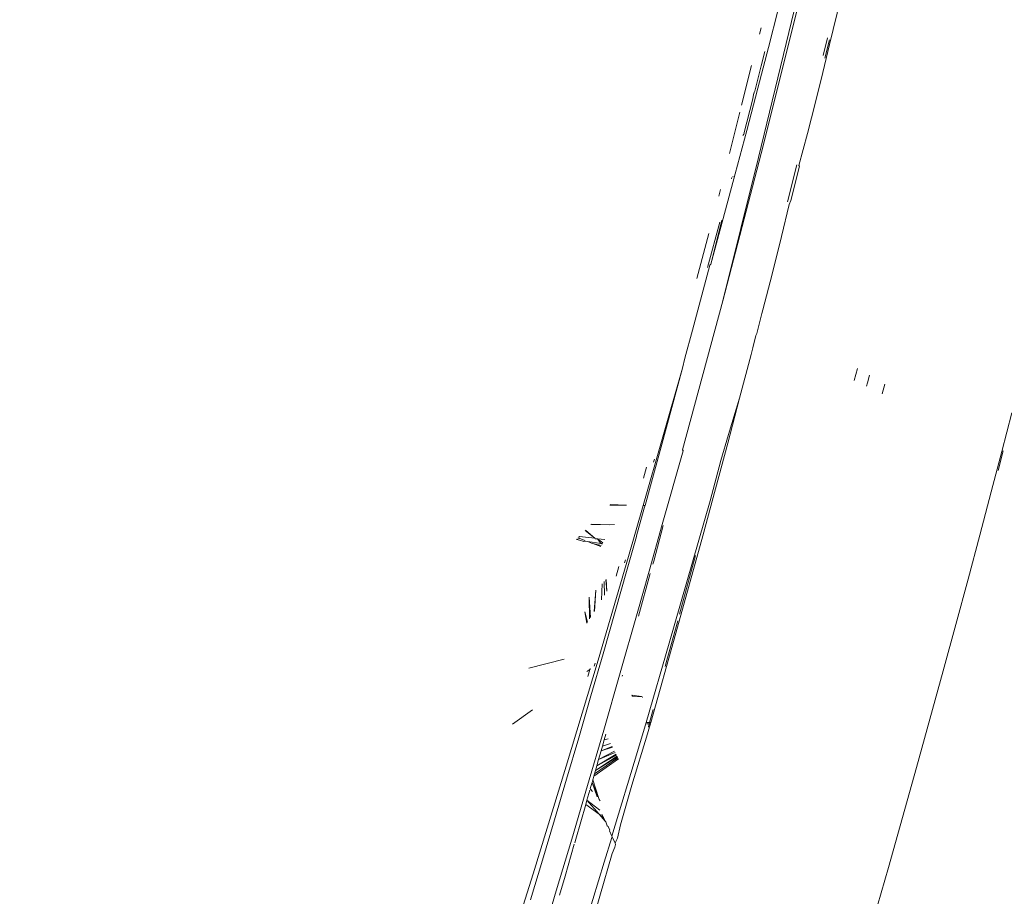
# Model space of a CAD drawing. Header units: millimetres. Extents: x 504675 to 860349, y -23215 to 63575.
# Tile 94 of 177: x 592442 to 592495, y 32767 to 32815. Entities that reach past the tile are written whole.
import ezdxf
from ezdxf import colors
from ezdxf.entities.mleader import LeaderData, LeaderLine
from ezdxf.math import Vec2, Vec3

# ---------------------------------------------------------------- set-up
doc = ezdxf.new("R2010")
doc.units = ezdxf.units.MM
doc.header["$LTSCALE"] = 10
doc.header["$PDMODE"] = 35
doc.header["$PDSIZE"] = -1000
doc.linetypes.add('LEVEL-F-OVERALL LAYOUT$0$HIDDEN', pattern=[0.375, 0.25, -0.125])
doc.layers.get('0').update_dxf_attribs({"linetype": 'CONTINUOUS'})
doc.layers.get('Defpoints').update_dxf_attribs({"color": 253, "linetype": 'CONTINUOUS'})
for name, color, linetype, lineweight in [('ARCH', 8, 'CONTINUOUS', 0), ('DIM', 8, 'CONTINUOUS', 15), ('furniture', 8, 'CONTINUOUS', 5), ('LEVEL - C OVERALL LAYOUT$0$A-EQPM', 8, 'CONTINUOUS', 5), ('level-C-ELEVATION-$0$I-ANNO-TEXT', 8, 'CONTINUOUS', 18)]:
    doc.layers.add(name, color=color, linetype=linetype, lineweight=lineweight)
doc.layers.add('LEVEL-F-OVERALL LAYOUT$0$DASH1L', color=8, linetype='LEVEL-F-OVERALL LAYOUT$0$HIDDEN')
doc.styles.add('level-C-ELEVATION-$0$KGD - Note', font='romans.shx', dxfattribs={"width": 0.7, "height": 2})
doc.styles.get("Standard").update_dxf_attribs({"font": 'verdana.ttf'})
doc.dimstyles.new('LBF 50', dxfattribs={"dimscale": 25, "dimtxt": 1.75, "dimasz": 1.75, "dimexe": 1, "dimexo": 1, "dimgap": 1, "dimtad": 1, "dimdec": 0, "dimrnd": 5, "dimzin": 12, "dimdsep": 46, "dimtxsty": 'Standard', "dimblk": 'CLOSEDBLANK', "dimcen": 0, "dimclrd": 256, "dimclre": 256, "dimclrt": 256, "dimadec": 0, "dimazin": 3, "dimtfac": 1, "dimtdec": 0, "dimtofl": 0, "dimtmove": 0, "dimatfit": 3, "dimldrblk": 'CLOSEDBLANK', "dimfxl": 0.18, "dimtolj": 1, "dimtzin": 0, "dimlwd": -1, "dimlwe": -1, "dimarcsym": 0})

# ---------------------------------------------------------------- blocks, each defined once
blk = doc.blocks.new('LEVEL - C OVERALL LAYOUT$0$Column Cladding - Column Cladding- 1200mm-V38-LEVEL C - PART PLAN 20')
at = {"layer": 'LEVEL - C OVERALL LAYOUT$0$A-EQPM', "color": 253, "lineweight": 5}
for radius, start, end in [(755, 270, 90), (746, 180, 360), (731, 180, 0)]:
    blk.add_arc((0, 0), radius, start, end, dxfattribs=at)
blk = doc.blocks.new('ARCH')
at = {"layer": 'LEVEL-F-OVERALL LAYOUT$0$DASH1L'}
h = blk.add_hatch(dxfattribs=at)
h.set_pattern_fill('ANGLE', color=8, scale=10, angle=352.0664)
h.set_pattern_definition([(352.0664444, (-404119.055, 373340.98), (9.6410197, 69.1814516), [50.8, -19.05]), (82.0664444, (-404119.055, 373340.98), (-69.1814516, 9.6410197), [50.8, -19.05])])
edge = h.paths.add_edge_path(flags=16)
edge.add_line((572074.712, 35847.062), (602196.904, 29528.217))
edge.add_line((602196.904, 29528.217), (599472.63, 39352.005))
edge.add_arc((597545.364, 38817.547), 2000, 15.499436, 89.998351)
edge.add_line((597545.422, 40817.547), (573256.113, 40817.547))
edge.add_arc((576210.344, 22394.182), 18658.72, 99.1099624, 106.6903327)
edge.add_line((570851.58, 40266.829), (572074.712, 35847.062))
h.paths.add_polyline_path([(583373.777, 40815.973), (583374.097, 40875.042), (586424.097, 40859.112), (586423.937, 40815.973)], flags=16)
h.paths.add_polyline_path([(600840.891, 34605.132), (600792.778, 34591.523), (599497.965, 39260.646), (599546.078, 39274.255)])
h.paths.add_polyline_path([(587210.4, 32671.778), (587194.965, 32598.383), (582692.955, 33542.787), (582708.389, 33616.182)])
edge = h.paths.add_edge_path()
edge.add_line((572071.73, 35387.893), (601863.317, 29138.4))
edge.add_arc((601986.5, 29725.619), 600, 258.152638, 375.499436)
edge.add_line((602564.68, 29885.956), (599906.265, 39472.258))
edge.add_arc((597545.364, 38817.547), 2450, 15.499436, 89.998351)
edge.add_line((597545.435, 41267.547), (573220.478, 41267.547))
edge.add_arc((576210.344, 22394.182), 19108.72, 99.0018321, 106.2358191)
edge.add_arc((571035.465, 40164.758), 600, 106.235819, 195.468967)
edge.add_line((570457.2, 40004.728), (571616.648, 35815.082))
edge.add_arc((572194.913, 35975.111), 600, 195.468967, 258.152638)
h.paths.add_polyline_path([(587210.4, 32671.778), (587195.409, 32600.494), (587195.432, 32600.49)])
at = {"layer": 'furniture'}
for p, q in [((592481.521, 32807.238), (592484.156, 32818.139)), ((592485.356, 32813.33), (592486.031, 32816.11)), ((592483.633, 32815.272), (592481.666, 32807.461)), ((592482.587, 32815.222), (592482.056, 32813.165)), ((592481.576, 32813.88), (592481.665, 32814.231)), ((592485.017, 32812.745), (592485.245, 32813.686)), ((592485.101, 32812.592), (592485.343, 32813.59)), ((592481.488, 32810.987), (592482.056, 32813.165)), ((592481.664, 32812.177), (592481.857, 32812.952)), ((592485.356, 32813.33), (592484.985, 32811.815)), ((592480.611, 32810.054), (592481.152, 32812.198)), ((592481.319, 32810.808), (592481.664, 32812.177)), ((592484.985, 32811.815), (592484.59, 32810.217)), ((592481.488, 32810.987), (592480.887, 32808.703)), ((592481.276, 32810.703), (592481.302, 32810.737)), ((592481.319, 32810.808), (592481.298, 32810.785)), ((592480.758, 32808.593), (592481.197, 32810.323)), ((592481.197, 32810.323), (592481.276, 32810.703)), ((592484.59, 32810.217), (592484.172, 32808.534)), ((592479.954, 32807.448), (592480.518, 32809.685)), ((592480.887, 32808.703), (592480.263, 32806.357)), ((592480.734, 32808.497), (592480.681, 32808.425)), ((592480.734, 32808.497), (592480.746, 32808.545)), ((592480.746, 32808.545), (592480.758, 32808.593)), ((592484.172, 32808.534), (592483.697, 32806.812)), ((592481.666, 32807.461), (592479.595, 32799.51)), ((592479.595, 32799.51), (592481.521, 32807.238)), ((592483.088, 32804.86), (592483.583, 32806.849)), ((592483.73, 32806.767), (592483.263, 32804.915)), ((592483.697, 32806.812), (592483.73, 32806.767)), ((592480.263, 32806.357), (592479.618, 32803.954)), ((592480.084, 32806.167), (592480.062, 32806.085)), ((592480.141, 32806.192), (592480.153, 32806.241)), ((592479.378, 32805.165), (592479.466, 32805.515)), ((592483.173, 32804.705), (592483.263, 32804.915)), ((592483.173, 32804.705), (592482.771, 32802.978)), ((592479.618, 32803.954), (592478.951, 32801.494)), ((592478.951, 32801.494), (592479.541, 32803.872)), ((592479.433, 32803.759), (592478.77, 32801.304)), ((592478.205, 32800.713), (592478.847, 32803.142)), ((592482.771, 32802.978), (592482.252, 32800.955)), ((592478.897, 32801.437), (592477.97, 32797.934)), ((592478.897, 32801.437), (592478.951, 32801.494)), ((592482.252, 32800.955), (592481.756, 32799.035)), ((592479.595, 32799.51), (592477.434, 32791.479)), ((592481.711, 32798.84), (592481.431, 32797.757)), ((592481.756, 32799.035), (592481.711, 32798.84)), ((592477.554, 32796.422), (592477.97, 32797.934)), ((592481.38, 32797.65), (592481.222, 32796.986)), ((592481.431, 32797.757), (592481.38, 32797.65)), ((592481.222, 32796.986), (592481.126, 32796.619)), ((592477.427, 32795.882), (592477.554, 32796.422)), ((592480.506, 32794.265), (592481.126, 32796.619)), ((592475.304, 32788.485), (592477.427, 32795.882)), ((592476.279, 32791.655), (592477.427, 32795.882)), ((592486.86, 32795.874), (592486.688, 32795.226)), ((592487.504, 32795.503), (592487.395, 32795.1)), ((592487.395, 32795.1), (592487.344, 32794.91)), ((592488.328, 32795.029), (592488.188, 32794.504)), ((592480.506, 32794.265), (592479.864, 32791.852)), ((592480.506, 32794.265), (592479.91, 32792.31)), ((592495.173, 32793.482), (592494.634, 32791.399)), ((592479.91, 32792.31), (592479.492, 32790.914)), ((592475.697, 32789.542), (592476.279, 32791.655)), ((592479.864, 32791.852), (592479.199, 32789.379)), ((592477.455, 32791.44), (592476.324, 32787.456)), ((592477.434, 32791.479), (592477.455, 32791.44)), ((592477.455, 32791.44), (592477.463, 32791.471)), ((592494.065, 32789.222), (592494.634, 32791.399)), ((592494.436, 32790.366), (592494.717, 32791.429)), ((592475.908, 32790.99), (592475.861, 32790.821)), ((592478.917, 32788.741), (592479.492, 32790.914)), ((592475.323, 32789.962), (592475.484, 32790.551)), ((592475.404, 32788.484), (592475.697, 32789.542)), ((592479.199, 32789.379), (592478.514, 32786.854)), ((592494.065, 32789.222), (592493.451, 32786.895)), ((592474.406, 32788.498), (592473.511, 32788.511)), ((592473.531, 32788.532), (592474.406, 32788.498)), ((592475.304, 32788.485), (592474.511, 32785.728)), ((592475.404, 32788.484), (592475.304, 32788.485)), ((592475.364, 32788.341), (592475.393, 32788.446)), ((592475.393, 32788.446), (592475.404, 32788.484)), ((592476.713, 32781.071), (592478.917, 32788.741)), ((592474.947, 32786.846), (592475.364, 32788.341)), ((592473.51, 32787.439), (592472.492, 32787.458)), ((592473.51, 32787.439), (592472.513, 32787.48)), ((592473.755, 32787.458), (592473.51, 32787.439)), ((592475.622, 32784.942), (592476.324, 32787.456)), ((592475.874, 32785.49), (592476.382, 32787.403)), ((592472.694, 32786.716), (592472.178, 32787.133)), ((592472.205, 32787.161), (592472.694, 32786.716)), ((592478.514, 32786.854), (592477.069, 32781.613)), ((592493.451, 32786.895), (592492.817, 32784.512)), ((592471.881, 32786.618), (592471.706, 32786.645)), ((592471.881, 32786.618), (592471.725, 32786.665)), ((592471.776, 32786.717), (592471.945, 32786.681)), ((592471.795, 32786.737), (592471.945, 32786.681)), ((592471.872, 32786.817), (592471.834, 32786.777)), ((592471.872, 32786.817), (592472.694, 32786.716)), ((592472.099, 32786.553), (592471.881, 32786.618)), ((592471.945, 32786.681), (592472.154, 32786.602)), ((592472.186, 32786.572), (592472.099, 32786.553)), ((592472.154, 32786.602), (592472.186, 32786.572)), ((592472.186, 32786.572), (592472.323, 32786.551)), ((592473.031, 32786.443), (592472.323, 32786.551)), ((592472.513, 32786.456), (592472.323, 32786.551)), ((592472.592, 32786.438), (592472.513, 32786.456)), ((592473.049, 32786.331), (592472.592, 32786.438)), ((592473.017, 32786.279), (592472.592, 32786.438)), ((592472.719, 32786.696), (592472.694, 32786.716)), ((592472.847, 32786.684), (592472.719, 32786.696)), ((592473.247, 32786.647), (592472.847, 32786.684)), ((592472.847, 32786.684), (592473.136, 32786.469)), ((592473.031, 32786.443), (592472.847, 32786.684)), ((592473.112, 32786.431), (592473.031, 32786.443)), ((592473.09, 32786.396), (592473.031, 32786.443)), ((592474.939, 32786.817), (592474.444, 32785.054)), ((592474.939, 32786.817), (592474.947, 32786.846)), ((592474.511, 32785.728), (592472.871, 32780.149)), ((592474.35, 32785.562), (592474.3, 32785.392)), ((592475.828, 32785.324), (592475.874, 32785.49)), ((592477.272, 32782.637), (592478.128, 32785.786)), ((592473.798, 32782.772), (592474.444, 32785.054)), ((592473.853, 32784.677), (592474.001, 32785.204)), ((592475.622, 32784.942), (592474.981, 32782.67)), ((592475.059, 32782.524), (592475.691, 32784.824)), ((592473.05, 32783.393), (592473.094, 32784.271)), ((592473.217, 32783.659), (592473.211, 32784.391)), ((592473.349, 32783.871), (592473.299, 32784.481)), ((592473.319, 32784.502), (592473.349, 32783.871)), ((592492.817, 32784.512), (592492.159, 32782.066)), ((592472.749, 32783.916), (592472.66, 32782.769)), ((592472.675, 32782.793), (592472.749, 32783.916)), ((592472.461, 32782.453), (592472.391, 32783.548)), ((592472.391, 32783.548), (592472.417, 32782.382)), ((592472.303, 32782.2), (592472.161, 32782.756)), ((592472.161, 32782.756), (592472.268, 32782.144)), ((592473.147, 32780.494), (592473.798, 32782.772)), ((592474.981, 32782.67), (592474.071, 32779.475)), ((592476.589, 32780.154), (592477.172, 32782.27)), ((592477.069, 32781.613), (592475.712, 32776.794)), ((592492.159, 32782.066), (592491.482, 32779.574)), ((592476.713, 32781.071), (592475.473, 32776.785)), ((592472.492, 32778.226), (592473.147, 32780.494)), ((592469.139, 32779.714), (592471.05, 32780.197)), ((592472.871, 32780.149), (592471.157, 32774.443)), ((592472.715, 32779.989), (592472.665, 32779.819)), ((592476.495, 32779.814), (592476.589, 32780.154)), ((592472.431, 32779.645), (592472.27, 32779.533)), ((592472.325, 32779.277), (592472.431, 32779.645)), ((592472.431, 32779.645), (592472.451, 32779.709)), ((592472.442, 32779.673), (592472.431, 32779.645)), ((592472.442, 32779.673), (592472.451, 32779.709)), ((592474.071, 32779.475), (592473.179, 32776.383)), ((592491.482, 32779.574), (592490.047, 32774.372)), ((592474.168, 32779.29), (592474.184, 32779.349)), ((592471.836, 32775.972), (592472.492, 32778.226)), ((592474.702, 32778.265), (592475.224, 32778.194)), ((592474.702, 32778.265), (592474.727, 32778.217)), ((592474.727, 32778.217), (592475.244, 32778.172)), ((592475.244, 32778.172), (592475.278, 32778.134)), ((592469.346, 32777.474), (592468.255, 32776.706)), ((592475.848, 32777.49), (592475.652, 32776.792)), ((592475.473, 32776.785), (592474.996, 32775.224)), ((592475.652, 32776.792), (592475.473, 32776.785)), ((592475.634, 32776.725), (592475.652, 32776.792)), ((592475.712, 32776.794), (592475.652, 32776.792)), ((592475.712, 32776.794), (592475.692, 32776.725)), ((592473.179, 32776.383), (592472.306, 32773.392)), ((592475.505, 32776.724), (592475.634, 32776.725)), ((592475.646, 32776.561), (592475.538, 32776.178)), ((592475.588, 32776.564), (592475.634, 32776.725)), ((592475.646, 32776.561), (592475.588, 32776.564)), ((592475.634, 32776.725), (592475.692, 32776.725)), ((592475.692, 32776.725), (592475.646, 32776.561)), ((592471.181, 32773.741), (592471.836, 32775.972)), ((592473.108, 32775.519), (592473.205, 32775.861)), ((592473.205, 32775.861), (592473.291, 32776.164)), ((592473.422, 32775.908), (592473.205, 32775.861)), ((592475.538, 32776.178), (592474.697, 32773.417)), ((592472.901, 32774.789), (592473.036, 32775.263)), ((592473.765, 32775.238), (592472.901, 32774.789)), ((592472.901, 32774.789), (592473.794, 32775.18)), ((592473.036, 32775.263), (592473.108, 32775.519)), ((592473.63, 32775.501), (592473.036, 32775.263)), ((592473.036, 32775.263), (592473.651, 32775.46)), ((592473.553, 32775.652), (592473.108, 32775.519)), ((592474.996, 32775.224), (592473.624, 32770.658)), ((592473.974, 32774.83), (592472.647, 32773.901)), ((592473.944, 32774.889), (592472.68, 32774.018)), ((592473.9, 32774.974), (592472.732, 32774.198)), ((592472.732, 32774.198), (592473.916, 32774.943)), ((592473.843, 32775.086), (592472.804, 32774.451)), ((592472.804, 32774.451), (592473.871, 32775.031)), ((592472.804, 32774.451), (592472.901, 32774.789)), ((592471.157, 32774.443), (592469.372, 32768.631)), ((592472.68, 32774.018), (592472.732, 32774.198)), ((592472.732, 32774.198), (592472.804, 32774.451)), ((592490.047, 32774.372), (592488.526, 32768.975)), ((592470.528, 32771.537), (592471.181, 32773.741)), ((592472.547, 32773.557), (592472.587, 32773.696)), ((592472.587, 32773.696), (592472.605, 32773.758)), ((592472.587, 32773.696), (592472.899, 32772.748)), ((592472.605, 32773.758), (592472.627, 32773.833)), ((592472.627, 32773.833), (592472.647, 32773.901)), ((592472.647, 32773.901), (592472.68, 32774.018)), ((592472.306, 32773.392), (592471.453, 32770.503)), ((592472.276, 32772.608), (592472.429, 32773.146)), ((592472.453, 32773.23), (592472.547, 32773.557)), ((592472.453, 32773.23), (592472.468, 32773.199)), ((592472.569, 32773.077), (592472.468, 32773.199)), ((592472.547, 32773.557), (592472.821, 32772.776)), ((592472.899, 32772.748), (592472.547, 32773.557)), ((592474.226, 32771.771), (592474.697, 32773.417)), ((592472.209, 32772.373), (592472.276, 32772.608)), ((592472.971, 32772.07), (592472.276, 32772.608)), ((592472.276, 32772.608), (592472.931, 32771.848)), ((592472.899, 32772.748), (592472.935, 32772.64)), ((592472.935, 32772.64), (592472.991, 32772.573)), ((592471.668, 32770.495), (592472.209, 32772.373)), ((592472.209, 32772.373), (592472.931, 32771.848)), ((592469.878, 32769.364), (592470.528, 32771.537)), ((592472.931, 32771.848), (592473.169, 32771.675)), ((592472.931, 32771.848), (592473.251, 32771.478)), ((592473.085, 32771.842), (592473.169, 32771.675)), ((592473.169, 32771.675), (592473.251, 32771.478)), ((592473.251, 32771.478), (592473.293, 32771.429)), ((592474.081, 32771.269), (592474.226, 32771.771)), ((592473.293, 32771.429), (592473.367, 32771.224)), ((592473.367, 32771.224), (592473.412, 32771.192)), ((592473.412, 32771.192), (592473.517, 32770.983)), ((592473.493, 32770.947), (592473.517, 32770.983)), ((592473.624, 32770.658), (592473.493, 32770.947)), ((592474.081, 32771.269), (592473.922, 32770.561)), ((592471.453, 32770.503), (592470.622, 32767.715)), ((592471.613, 32770.304), (592471.668, 32770.495)), ((592473.607, 32770.601), (592473.203, 32769.255)), ((592473.642, 32770.62), (592473.607, 32770.601)), ((592473.624, 32770.658), (592473.642, 32770.62)), ((592473.642, 32770.62), (592473.796, 32770.281)), ((592473.922, 32770.561), (592473.823, 32770.374)), ((592471.094, 32768.516), (592471.59, 32770.226)), ((592473.636, 32769.727), (592473.779, 32770.077)), ((592473.822, 32770.223), (592473.779, 32770.077)), ((592473.796, 32770.281), (592473.823, 32770.374)), ((592473.796, 32770.281), (592473.822, 32770.223)), ((592469.235, 32767.23), (592469.878, 32769.364)), ((592473.636, 32769.727), (592472.968, 32767.436)), ((592473.203, 32769.255), (592471.339, 32763.184)), ((592488.526, 32768.975), (592486.917, 32763.386)), ((592469.372, 32768.631), (592467.521, 32762.736)), ((592470.794, 32767.493), (592471.094, 32768.516)), ((592470.622, 32767.715), (592469.813, 32765.03)), ((592472.444, 32765.651), (592472.968, 32767.436))]:
    blk.add_line(p, q, dxfattribs=at)
at = {"color": 253, "lineweight": 5, "rotation": 352.0664444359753}
blk.add_blockref('LEVEL - C OVERALL LAYOUT$0$Column Cladding - Column Cladding- 1200mm-V38-LEVEL C - PART PLAN 20', (591721.713, 33073.944), dxfattribs=at)
blk = doc.blocks.new('level-C-ELEVATION-$0$_Open90')
at = {"color": 0, "linetype": 'ByBlock', "lineweight": -2}
for p, q in [((-0.5, 0.5), (0, 0)), ((0, 0), (-1, 0)), ((0, 0), (-0.5, -0.5))]:
    blk.add_line(p, q, dxfattribs=at)
blk = doc.blocks.new('_ClosedBlank')
at = {"color": 0, "linetype": 'ByBlock', "lineweight": -2}
for p, q in [((-1, 0.1667), (0, 0)), ((-1, 0.1667), (-1, -0.1667)), ((0, 0), (-1, -0.1667))]:
    blk.add_line(p, q, dxfattribs=at)
blk = doc.blocks.new('*D67')
at = {"layer": 'Defpoints', "color": 0, "ltscale": 0.25, "transparency": 16777216}
for p in [(592954.14, 34131.711), (593370.787, 32690.738), (592853.033, 32541.033)]:
    blk.add_point(p, dxfattribs=at)
at = {"layer": 'DIM', "ltscale": 0.25}
for p, q in [((592930.124, 34124.767), (592412.37, 33975.062)), ((592448.538, 33939.978), (592840.881, 32583.061)), ((593346.771, 32683.793), (592829.017, 32534.089))]:
    blk.add_line(p, q, dxfattribs=at)
at = {"layer": 'DIM', "ltscale": 0.25, "xscale": 43.75, "yscale": 43.75, "zscale": 43.75}
for p, rotation in [((592436.386, 33982.006), 106.1268337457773), ((592853.033, 32541.033), 286.1268337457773)]:
    blk.add_blockref('_ClosedBlank', p, dxfattribs=dict(at, rotation=rotation))
at = {"layer": 'DIM', "ltscale": 0.25, "insert": (592718.726, 33282.921), "char_height": 100, "attachment_point": 5, "rotation": 286.1268}
blk.add_mtext('\\A1;1500', dxfattribs=at)

msp = doc.modelspace()

# ---------------------------------------------------------------- block references
at = {"layer": 'ARCH'}
msp.add_blockref('ARCH', (0, 0), dxfattribs=at)

# ---------------------------------------------------------------- dimensions: what is measured, and where the dimension line sits
at = {"layer": 'DIM', "color": 1, "ltscale": 0.25}
dim = msp.add_linear_dim(base=(592853.033, 32541.033), p1=(592954.14, 34131.711), p2=(593370.787, 32690.738), angle=106.1268, dimstyle='LBF 50', override={"dimtxt": 4, "dimtad": 3}, dxfattribs=at)
dim.commit()
dim.dimension.update_dxf_attribs({"geometry": '*D67', "text_midpoint": (592718.726, 33282.921)})

# ---------------------------------------------------------------- leaders
at = {"layer": 'level-C-ELEVATION-$0$I-ANNO-TEXT', "ltscale": 0.25}
ml = msp.add_multileader_mtext('Standard', dxfattribs=at)
ml.set_content('{\\fIBM Plex Mono Medium|b0|i0|c0|p49;SIGNAGE}', color=142, style='level-C-ELEVATION-$0$KGD - Note')
ml.set_leader_properties(color=1)
ml.set_arrow_properties(name='level-C-ELEVATION-$0$_Open90')
ml.build(insert=Vec2(0, 0))
ml.multileader.update_dxf_attribs({"text_right_attachment_type": 3, "dogleg_length": 3, "arrow_head_size": 100, "scale": 50})
ctx = ml.context
ctx.base_point, ctx.scale, ctx.char_height, ctx.arrow_head_size, ctx.landing_gap_size, ctx.plane_origin, ctx.plane_x_axis, ctx.plane_y_axis = Vec3(635485.687, 31928.669), 50, 100, 100, 50, Vec3(635310.34, 32749.039), Vec3(0.965084, 0.261939), Vec3(-0.261939, 0.965084)
ctx.right_attachment, ctx.text_align_type = 3, 2
notes = []
notes.append((ctx, [(1, (1, 1, 0), (636135.51, 32105.041), (-0.965084, -0.261939), 150, [(0, [(636640.118, 33032.464)], 0, [])])]))
ctx.mtext.insert, ctx.mtext.text_direction, ctx.mtext.rotation, ctx.mtext.width, ctx.mtext.alignment, ctx.mtext.flow_direction = Vec3(635932.016, 32091.257), Vec3(0.965084, 0.261939), 0.265031, 1652.66293, 3, 5
for ctx, leaders in notes:
    for number, flags, end, landing, length, lines in leaders:
        leader = LeaderData()
        leader.index, (leader.has_last_leader_line, leader.has_dogleg_vector, leader.attachment_direction) = number, flags
        leader.last_leader_point, leader.dogleg_vector, leader.dogleg_length = Vec3(end), Vec3(landing), length
        for number, points, colour, breaks in lines:
            line = LeaderLine()
            line.index, line.vertices, line.color, line.breaks = number, Vec3.list(points), colors.encode_raw_color(colour), breaks
            leader.lines.append(line)
        ctx.leaders.append(leader)

doc.saveas('drawing.dxf')
